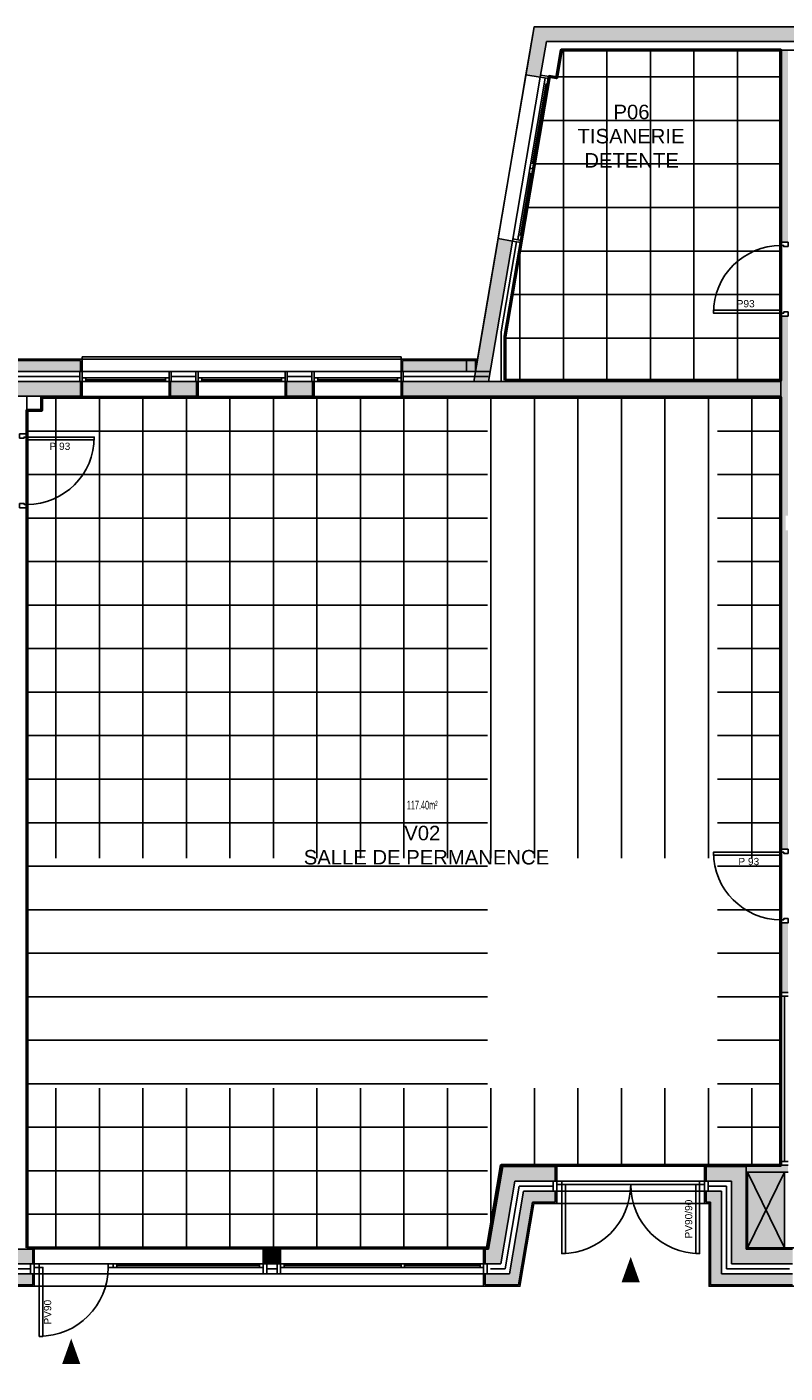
# Model space of a CAD drawing. Header units: millimetres. Extents: x -5134.9 to -5068.1, y -904.9 to -856.8.
# Tile 3 of 14: x -5119.4 to -5108.9, y -881 to -862.4. Entities that reach past the tile are written whole.
import ezdxf

# ---------------------------------------------------------------- set-up
doc = ezdxf.new("R2010")
doc.units = ezdxf.units.MM
doc.linetypes.add('CACHE', pattern=[9.525, 6.35, -3.175])
for name, color, linetype in [('D-CLDIST', 3, 'Continuous'), ('D-CLDOUB', 2, 'Continuous'), ('D-ISOLAT', 104, 'Continuous'), ('H-CLOISON', 20, 'Continuous'), ('H-FX PLAF 1', 91, 'Continuous'), ('H-PAROIS', 9, 'Continuous'), ('O-MENUISEXT', 1, 'Continuous'), ('O-MENUISINT', 6, 'Continuous'), ('P-PLAF. PLACO', 60, 'Continuous'), ('R-TEXTE2', 1, 'Continuous'), ('S-ELTVUS', 195, 'Continuous'), ('S-MACON', 4, 'Continuous'), ('T-TEXTE SURFACE', 31, 'Continuous'), ('V-ENDUIT', 3, 'Continuous'), ('V-ZINGUE', 15, 'Continuous')]:
    doc.layers.add(name, color=color, linetype=linetype)
doc.layers.add('SU-SURHAB', color=21, linetype='Continuous', lineweight=50, plot=False)
doc.layers.add('SU-SURHOB', color=225, linetype='Continuous', plot=False)
doc.styles.add('AAP Fort', font='swiss.ttf')
doc.styles.add('COTATION', font='arial.ttf', dxfattribs={"width": 0.6})
doc.linetypes.add('ISOLATION', pattern='A,0.00254,-2.54,[134,ltypeshp.shx,S=2.54,R=0,X=-2.54,Y=0],-5.08,[134,ltypeshp.shx,S=2.54,R=180,X=2.54,Y=0],-2.54', length=10.16254)

# ---------------------------------------------------------------- blocks, each defined once
blk = doc.blocks.new('Pext_90')
for points in [[(-7, 0), (-12, 0), (-12, 95), (-7, 95)], [(-102, -5), (-109, -5), (-109, 0), (-102, 0)], [(0, -5), (-7, -5), (-7, 0), (0, 0)]]:
    blk.add_lwpolyline(points, close=True)
blk.add_arc((-7, 0), 95, 90, 180)
blk = doc.blocks.new('Pext_140')
for points in [[(-197, 0), (-192, 0), (-192, 95), (-197, 95)], [(-7, 0), (-12, 0), (-12, 95), (-7, 95)], [(-204, -5), (-197, -5), (-197, 0), (-204, 0)], [(0, -5), (-7, -5), (-7, 0), (0, 0)]]:
    blk.add_lwpolyline(points, close=True)
for centre, start, end in [((-197, 0), 0, 90), ((-7, 0), 90, 180)]:
    blk.add_arc(centre, 95, start, end)
blk = doc.blocks.new('Pint_Cloison10_93')
for points in [[(-8.5, 0), (-4.5, 0), (-4.5, 93), (-8.5, 93)], [(-96, -10), (-102, -10), (-102, 0), (-97.5, 0), (-97.5, -4), (-96, -4)]]:
    blk.add_lwpolyline(points, close=True)
blk.add_lwpolyline([(0, -10), (-6, -10), (-6, -4), (-4.5, -4), (-4.5, 0), (0, 0), (0, -10)])
at = {"ltscale": 25}
blk.add_arc((-4.5, 0), 93, 90, 180, dxfattribs=at)

msp = doc.modelspace()

# ---------------------------------------------------------------- hatches: boundary and pattern name
at = {"layer": 'H-CLOISON'}
for points in [[(-5108.899, -862.75), (-5108.999, -862.75), (-5108.999, -865.4), (-5108.899, -865.4)], [(-5108.899, -866.42), (-5108.999, -866.42), (-5108.999, -867.32), (-5108.999, -867.42), (-5108.999, -867.486), (-5108.999, -867.52), (-5108.999, -873.766), (-5108.899, -873.766), (-5108.899, -869.37), (-5108.932, -869.37), (-5108.932, -869.17), (-5108.899, -869.17)], [(-5108.899, -874.786), (-5108.999, -874.786), (-5108.999, -875.744), (-5108.899, -875.744)], [(-5108.899, -878.224), (-5108.899, -878.124), (-5109.479, -878.124), (-5109.479, -878.224)]]:
    msp.add_hatch(color=256, dxfattribs=at).paths.add_polyline_path(points)
at = {"layer": 'H-PAROIS', "true_color": 0x002f5f}
msp.add_hatch(color=158, dxfattribs=at).paths.add_polyline_path([(-5112.403, -862.43), (-5112.515, -863.089), (-5112.318, -863.123), (-5112.234, -862.63), (-5108.789, -862.63), (-5108.789, -862.43)])
h = msp.add_hatch(color=158, dxfattribs=at)
h.dxf.hatch_style = 1
h.paths.add_polyline_path([(-5108.999, -867.52), (-5108.999, -867.32), (-5113.033, -867.32), (-5112.703, -865.383), (-5112.9, -865.349), (-5113.236, -867.32), (-5114.218, -867.32), (-5114.218, -867.52)])
h = msp.add_hatch(color=158, dxfattribs=at)
h.dxf.hatch_style = 1
h.paths.add_polyline_path([(-5118.658, -867.18), (-5118.658, -867.03), (-5120.618, -867.03), (-5120.618, -867.18)])
h = msp.add_hatch(color=158, dxfattribs=at)
h.dxf.hatch_style = 1
h.paths.add_polyline_path([(-5113.212, -867.18), (-5113.187, -867.03), (-5114.218, -867.03), (-5114.218, -867.18)])
h = msp.add_hatch(color=158, dxfattribs=at)
h.dxf.hatch_style = 1
h.paths.add_polyline_path([(-5118.658, -867.52), (-5118.658, -867.32), (-5120.618, -867.32), (-5120.618, -867.52)])
h = msp.add_hatch(color=158, dxfattribs=at)
h.dxf.hatch_style = 1
h.paths.add_polyline_path([(-5117.058, -867.52), (-5117.058, -867.32), (-5117.418, -867.32), (-5117.418, -867.52)])
h = msp.add_hatch(color=158, dxfattribs=at)
h.dxf.hatch_style = 1
h.paths.add_polyline_path([(-5115.458, -867.52), (-5115.458, -867.32), (-5115.818, -867.32), (-5115.818, -867.52)])
h = msp.add_hatch(color=158, dxfattribs=at)
h.dxf.hatch_style = 1
h.paths.add_polyline_path([(-5112.111, -878.144), (-5112.836, -878.144), (-5113.031, -879.286), (-5113.079, -879.286), (-5113.079, -879.386), (-5112.845, -879.386), (-5112.667, -878.344), (-5112.111, -878.344)])
h.paths.add_polyline_path([(-5112.111, -878.484), (-5112.141, -878.484), (-5112.549, -878.484), (-5112.703, -879.386), (-5112.551, -879.386), (-5112.423, -878.634), (-5112.111, -878.634)])
h.paths.add_polyline_path([(-5112.551, -879.386), (-5112.703, -879.386), (-5112.744, -879.626), (-5113.079, -879.626), (-5113.079, -879.776), (-5112.617, -879.776)])
h = msp.add_hatch(color=158, dxfattribs=at)
h.dxf.hatch_style = 1
h.paths.add_polyline_path([(-5109.479, -878.144), (-5110.031, -878.144), (-5110.031, -878.344), (-5109.679, -878.344), (-5109.679, -879.486), (-5108.839, -879.486), (-5108.839, -879.286), (-5109.479, -879.286)])
h = msp.add_hatch(color=158, dxfattribs=at)
h.dxf.hatch_style = 1
h.paths.add_polyline_path([(-5108.839, -879.626), (-5109.819, -879.626), (-5109.819, -878.484), (-5110.031, -878.484), (-5110.031, -878.634), (-5109.969, -878.634), (-5109.969, -879.776), (-5108.839, -879.776)])
h = msp.add_hatch(color=158, dxfattribs=at)
h.dxf.hatch_style = 1
h.paths.add_polyline_path([(-5119.319, -879.286), (-5120.267, -879.286), (-5120.262, -879.486), (-5119.319, -879.486)])
h = msp.add_hatch(color=158, dxfattribs=at)
h.dxf.hatch_style = 1
h.paths.add_polyline_path([(-5115.919, -879.286), (-5116.119, -879.286), (-5116.119, -879.486), (-5115.919, -879.486)])
h = msp.add_hatch(color=158, dxfattribs=at)
h.dxf.hatch_style = 1
h.paths.add_polyline_path([(-5112.845, -879.386), (-5113.079, -879.386), (-5113.079, -879.486), (-5113.049, -879.486), (-5112.862, -879.486)])
h = msp.add_hatch(color=158, dxfattribs=at)
h.dxf.hatch_style = 1
h.paths.add_polyline_path([(-5119.319, -879.626), (-5120.267, -879.626), (-5120.267, -879.776), (-5119.319, -879.776)])
at = {"layer": 'P-PLAF. PLACO'}
h = msp.add_hatch(color=253, dxfattribs=at)
h.dxf.hatch_style = 1
h.paths.add_polyline_path([(-5108.949, -878.224), (-5109.459, -878.224), (-5109.459, -879.266), (-5108.949, -879.266)])

# ---------------------------------------------------------------- linework, layer by layer
at = {"layer": 'D-CLDIST'}
for p, q in [((-5108.999, -862.75), (-5108.999, -865.4)), ((-5108.999, -866.42), (-5108.999, -867.32)), ((-5119.399, -867.52), (-5119.399, -867.72)), ((-5119.197, -867.52), (-5119.197, -867.72)), ((-5108.999, -867.52), (-5108.999, -873.766)), ((-5119.197, -867.72), (-5119.399, -867.72)), ((-5108.999, -874.786), (-5108.999, -875.744)), ((-5108.999, -875.744), (-5108.899, -875.744)), ((-5109.479, -878.124), (-5108.899, -878.124)), ((-5109.479, -878.224), (-5108.899, -878.224))]:
    msp.add_line(p, q, dxfattribs=at)
at = {"layer": 'D-CLDOUB'}
for p, q in [((-5108.819, -862.75), (-5112.031, -862.75)), ((-5112.585, -865.403), (-5112.806, -866.7)), ((-5118.638, -867.54), (-5118.638, -867.32)), ((-5117.438, -867.54), (-5117.438, -867.32)), ((-5117.038, -867.54), (-5117.038, -867.32)), ((-5115.838, -867.54), (-5115.838, -867.32)), ((-5115.438, -867.54), (-5115.438, -867.32)), ((-5114.238, -867.54), (-5114.238, -867.32)), ((-5112.806, -867.3), (-5108.999, -867.3)), ((-5118.638, -867.54), (-5119.197, -867.54)), ((-5117.438, -867.54), (-5117.038, -867.54)), ((-5115.838, -867.54), (-5115.438, -867.54)), ((-5114.238, -867.54), (-5108.999, -867.54)), ((-5112.853, -878.124), (-5113.048, -879.266)), ((-5112.853, -878.124), (-5112.091, -878.124)), ((-5112.091, -878.344), (-5112.091, -878.124)), ((-5110.051, -878.124), (-5109.479, -878.124)), ((-5110.051, -878.344), (-5110.051, -878.124)), ((-5109.459, -878.224), (-5109.459, -879.266)), ((-5119.299, -879.266), (-5119.399, -879.266)), ((-5119.299, -879.266), (-5119.299, -879.486)), ((-5113.099, -879.266), (-5113.048, -879.266)), ((-5113.099, -879.486), (-5113.099, -879.266)), ((-5109.459, -879.266), (-5108.819, -879.266))]:
    msp.add_line(p, q, dxfattribs=at)
msp.add_lwpolyline([(-5116.139, -879.486), (-5116.139, -879.266), (-5115.899, -879.266), (-5115.899, -879.486)], dxfattribs=at)
at = {"layer": 'D-ISOLAT', "color": 32, "linetype": 'ISOLATION', "ltscale": 0.5}
for p in [(-5112.644, -865.393), (-5112.856, -867.32)]:
    msp.add_line(p, (-5112.856, -866.636), dxfattribs=at)
at = {"layer": 'D-ISOLAT', "color": 32, "linetype": 'ISOLATION', "ltscale": 0.005}
for p, q in [((-5120.608, -867.25), (-5118.668, -867.25)), ((-5114.208, -867.25), (-5113.035, -867.25)), ((-5112.608, -878.414), (-5112.803, -879.556)), ((-5112.608, -878.414), (-5112.141, -878.414)), ((-5110.001, -878.414), (-5109.749, -878.414)), ((-5109.749, -878.414), (-5109.749, -879.556)), ((-5120.237, -879.556), (-5119.358, -879.555)), ((-5116.089, -879.556), (-5115.958, -879.556)), ((-5113.005, -879.556), (-5112.803, -879.556)), ((-5109.749, -879.556), (-5108.879, -879.556))]:
    msp.add_line(p, q, dxfattribs=at)
at = {"layer": 'D-ISOLAT', "color": 32, "linetype": 'ISOLATION', "ltscale": 0.7}
for p, q in [((-5117.408, -867.25), (-5117.068, -867.25)), ((-5115.808, -867.25), (-5115.468, -867.25))]:
    msp.add_line(p, q, dxfattribs=at)
at = {"layer": 'H-FX PLAF 1', "linetype": 'CACHE'}
for p, q in [((-5111.999, -867.3), (-5111.999, -862.75)), ((-5111.399, -867.3), (-5111.399, -862.75)), ((-5110.799, -867.3), (-5110.799, -862.75)), ((-5110.199, -867.3), (-5110.199, -862.75)), ((-5109.599, -867.3), (-5109.599, -862.75)), ((-5112.094, -863.12), (-5108.999, -863.12)), ((-5112.298, -863.72), (-5108.999, -863.72)), ((-5112.4, -864.32), (-5108.999, -864.32)), ((-5112.502, -864.92), (-5108.999, -864.92)), ((-5112.605, -865.52), (-5108.999, -865.52)), ((-5112.599, -867.3), (-5112.599, -865.485)), ((-5112.707, -866.12), (-5108.999, -866.12)), ((-5112.809, -866.72), (-5108.999, -866.72)), ((-5118.998, -867.54), (-5118.998, -879.266)), ((-5118.398, -867.54), (-5118.398, -879.266)), ((-5117.798, -867.54), (-5117.798, -879.266)), ((-5117.198, -867.54), (-5117.198, -879.266)), ((-5116.598, -867.54), (-5116.598, -879.266)), ((-5115.998, -867.54), (-5115.998, -879.266)), ((-5115.398, -867.54), (-5115.398, -879.266)), ((-5114.798, -867.54), (-5114.798, -879.266)), ((-5114.198, -867.54), (-5114.198, -879.266)), ((-5113.598, -867.54), (-5113.598, -879.266)), ((-5112.998, -867.54), (-5112.998, -878.973)), ((-5112.398, -867.54), (-5112.398, -878.124)), ((-5111.798, -867.54), (-5111.798, -878.124)), ((-5111.198, -867.54), (-5111.198, -878.124)), ((-5110.598, -867.54), (-5110.598, -878.124)), ((-5109.998, -867.54), (-5109.998, -878.124)), ((-5109.398, -867.54), (-5109.398, -878.124)), ((-5119.397, -868.003), (-5108.999, -868.003)), ((-5119.397, -868.603), (-5108.999, -868.603)), ((-5119.397, -869.203), (-5108.999, -869.203)), ((-5119.397, -869.803), (-5108.999, -869.803)), ((-5119.397, -870.403), (-5108.999, -870.403)), ((-5119.397, -871.003), (-5108.999, -871.003)), ((-5119.397, -871.603), (-5108.999, -871.603)), ((-5119.397, -872.203), (-5108.999, -872.203)), ((-5119.397, -872.803), (-5108.999, -872.803)), ((-5119.397, -873.403), (-5108.999, -873.403)), ((-5119.397, -874.003), (-5108.999, -874.003)), ((-5119.397, -874.603), (-5108.999, -874.603)), ((-5119.397, -875.203), (-5108.999, -875.203)), ((-5119.397, -875.803), (-5108.999, -875.803)), ((-5119.397, -876.403), (-5108.999, -876.403)), ((-5119.397, -877.003), (-5108.999, -877.003)), ((-5119.397, -877.603), (-5108.999, -877.603)), ((-5119.397, -878.203), (-5112.866, -878.203)), ((-5119.397, -878.803), (-5112.969, -878.803))]:
    msp.add_line(p, q, dxfattribs=at)
for points in [[(-5112.195, -863.113), (-5112.096, -863.13), (-5112.031, -862.75), (-5108.999, -862.75), (-5108.999, -867.3), (-5112.806, -867.3), (-5112.806, -866.7)], [(-5119.399, -879.266), (-5113.099, -879.266), (-5113.048, -879.266), (-5112.853, -878.124), (-5108.999, -878.124), (-5108.999, -867.54), (-5119.197, -867.54), (-5119.197, -867.72), (-5119.399, -867.72)]]:
    msp.add_lwpolyline(points, close=True, dxfattribs=at)
at = {"layer": 'O-MENUISEXT', "ltscale": 250}
for p, q in [((-5112.629, -865.365), (-5112.249, -863.135)), ((-5112.425, -864.314), (-5112.236, -863.208)), ((-5112.593, -865.3), (-5112.448, -864.452)), ((-5113.055, -879.486), (-5118.209, -879.486))]:
    msp.add_line(p, q, dxfattribs=at)
at = {"layer": 'O-MENUISEXT'}
for p, q in [((-5117.418, -867.18), (-5117.058, -867.18)), ((-5115.818, -867.18), (-5115.458, -867.18)), ((-5118.638, -867.27), (-5117.438, -867.27)), ((-5118.588, -867.295), (-5117.488, -867.295)), ((-5117.038, -867.27), (-5115.838, -867.27)), ((-5116.988, -867.295), (-5115.888, -867.295)), ((-5115.438, -867.27), (-5114.238, -867.27)), ((-5115.388, -867.295), (-5114.288, -867.295)), ((-5114.239, -879.536), (-5114.239, -879.486)), ((-5114.189, -879.536), (-5114.189, -879.486)), ((-5116.139, -879.536), (-5118.209, -879.536)), ((-5116.189, -879.511), (-5118.159, -879.511)), ((-5113.099, -879.536), (-5115.899, -879.536)), ((-5114.239, -879.511), (-5115.849, -879.511)), ((-5113.149, -879.511), (-5114.189, -879.511))]:
    msp.add_line(p, q, dxfattribs=at)
at = {"layer": 'O-MENUISEXT', "ltscale": 250}
for points in [[(-5112.703, -865.383), (-5112.318, -863.123), (-5112.2, -863.143), (-5112.585, -865.403)], [(-5112.313, -863.093), (-5112.318, -863.123), (-5112.2, -863.143), (-5112.195, -863.113)], [(-5112.473, -864.448), (-5112.461, -864.379), (-5112.412, -864.388), (-5112.424, -864.457)], [(-5112.461, -864.379), (-5112.449, -864.31), (-5112.4, -864.319), (-5112.412, -864.388)], [(-5112.703, -865.383), (-5112.698, -865.353), (-5112.58, -865.373), (-5112.585, -865.403)], [(-5112.629, -865.365), (-5112.617, -865.296), (-5112.568, -865.304), (-5112.58, -865.373)]]:
    msp.add_lwpolyline(points, close=True, dxfattribs=at)
at = {"layer": 'O-MENUISEXT'}
for points in [[(-5118.668, -867.18), (-5118.668, -867.32), (-5118.638, -867.32), (-5118.638, -867.18)], [(-5118.668, -867.18), (-5117.408, -867.18), (-5117.408, -867.32), (-5118.668, -867.32)], [(-5117.438, -867.18), (-5117.438, -867.32), (-5117.408, -867.32), (-5117.408, -867.18)], [(-5117.068, -867.18), (-5117.068, -867.32), (-5117.038, -867.32), (-5117.038, -867.18)], [(-5117.068, -867.18), (-5115.808, -867.18), (-5115.808, -867.32), (-5117.068, -867.32)], [(-5115.838, -867.18), (-5115.838, -867.32), (-5115.808, -867.32), (-5115.808, -867.18)], [(-5115.468, -867.18), (-5115.468, -867.32), (-5115.438, -867.32), (-5115.438, -867.18)], [(-5115.468, -867.18), (-5114.208, -867.18), (-5114.208, -867.32), (-5115.468, -867.32)], [(-5114.238, -867.18), (-5114.238, -867.32), (-5114.208, -867.32), (-5114.208, -867.18)], [(-5118.638, -867.27), (-5118.588, -867.27), (-5118.588, -867.32), (-5118.638, -867.32)], [(-5117.438, -867.27), (-5117.488, -867.27), (-5117.488, -867.32), (-5117.438, -867.32)], [(-5117.038, -867.27), (-5116.988, -867.27), (-5116.988, -867.32), (-5117.038, -867.32)], [(-5115.838, -867.27), (-5115.888, -867.27), (-5115.888, -867.32), (-5115.838, -867.32)], [(-5115.438, -867.27), (-5115.388, -867.27), (-5115.388, -867.32), (-5115.438, -867.32)], [(-5114.238, -867.27), (-5114.288, -867.27), (-5114.288, -867.32), (-5114.238, -867.32)], [(-5112.141, -878.344), (-5112.141, -878.484), (-5112.091, -878.484), (-5112.091, -878.344)], [(-5112.141, -878.344), (-5110.001, -878.344), (-5110.001, -878.484), (-5112.141, -878.484)], [(-5110.051, -878.344), (-5110.051, -878.484), (-5110.001, -878.484), (-5110.001, -878.344)], [(-5119.299, -879.626), (-5119.299, -879.486), (-5119.349, -879.486), (-5119.349, -879.626)], [(-5118.209, -879.486), (-5118.159, -879.486), (-5118.159, -879.536), (-5118.209, -879.536)], [(-5116.139, -879.536), (-5116.189, -879.536), (-5116.189, -879.486), (-5116.139, -879.486)], [(-5116.089, -879.626), (-5116.139, -879.626), (-5116.139, -879.486), (-5116.089, -879.486)], [(-5115.949, -879.626), (-5115.899, -879.626), (-5115.899, -879.486), (-5115.949, -879.486)], [(-5115.849, -879.536), (-5115.899, -879.536), (-5115.899, -879.486), (-5115.849, -879.486)], [(-5113.099, -879.536), (-5113.149, -879.536), (-5113.149, -879.486), (-5113.099, -879.486)], [(-5113.049, -879.626), (-5113.049, -879.486), (-5113.099, -879.486), (-5113.099, -879.626)]]:
    msp.add_lwpolyline(points, close=True, dxfattribs=at)
for points in [[(-5116.089, -879.626), (-5119.349, -879.626), (-5119.349, -879.486), (-5113.049, -879.486), (-5113.049, -879.626)], [(-5115.949, -879.626), (-5116.089, -879.626)], [(-5113.049, -879.626), (-5115.949, -879.626)]]:
    msp.add_lwpolyline(points, dxfattribs=at)
at = {"layer": 'O-MENUISINT'}
for p, q in [((-5108.999, -875.744), (-5108.999, -878.124)), ((-5108.999, -875.794), (-5108.899, -875.794)), ((-5108.949, -875.794), (-5108.949, -878.074)), ((-5108.999, -878.074), (-5108.899, -878.074)), ((-5109.459, -878.224), (-5108.949, -879.266)), ((-5108.949, -878.224), (-5109.459, -879.266)), ((-5108.949, -879.266), (-5108.949, -878.224))]:
    msp.add_line(p, q, dxfattribs=at)
at = {"layer": 'P-PLAF. PLACO', "color": 253}
msp.add_lwpolyline([(-5109.459, -878.224), (-5108.949, -878.224), (-5108.949, -879.266), (-5109.459, -879.266)], close=True, dxfattribs=at)
at = {"layer": 'R-TEXTE2'}
for points in [[(-5111.071, -879.389, 0, 0.25, 0), (-5111.071, -879.739, 0, 0, 0)], [(-5118.788, -880.517, 0, 0.25, 0), (-5118.788, -880.867, 0, 0, 0)]]:
    msp.add_lwpolyline(points, format="xyseb", dxfattribs=at)
at = {"layer": 'S-ELTVUS'}
for p, q in [((-5112.9, -865.349), (-5112.515, -863.089)), ((-5118.638, -867.01), (-5118.638, -866.98)), ((-5118.638, -866.98), (-5114.238, -866.98)), ((-5114.238, -867.01), (-5114.238, -866.98)), ((-5118.638, -867.54), (-5117.438, -867.54)), ((-5117.038, -867.54), (-5115.838, -867.54)), ((-5115.438, -867.54), (-5114.238, -867.54)), ((-5111.971, -878.394), (-5110.171, -878.394))]:
    msp.add_line(p, q, dxfattribs=at)
at = {"layer": 'S-MACON'}
for p, q in [((-5112.403, -862.43), (-5112.515, -863.089)), ((-5108.789, -862.43), (-5112.403, -862.43)), ((-5112.234, -862.63), (-5112.318, -863.123)), ((-5108.789, -862.63), (-5112.234, -862.63)), ((-5112.318, -863.123), (-5112.515, -863.089)), ((-5112.9, -865.349), (-5113.236, -867.32)), ((-5112.703, -865.383), (-5113.033, -867.32)), ((-5112.703, -865.383), (-5112.9, -865.349)), ((-5118.658, -867.03), (-5120.618, -867.03)), ((-5118.658, -867.18), (-5118.658, -867.03)), ((-5114.218, -867.03), (-5113.187, -867.03)), ((-5114.218, -867.18), (-5114.218, -867.03)), ((-5118.658, -867.18), (-5120.618, -867.18)), ((-5114.218, -867.18), (-5113.212, -867.18)), ((-5113.212, -867.18), (-5113.009, -867.18)), ((-5118.658, -867.32), (-5120.618, -867.32)), ((-5118.658, -867.52), (-5118.658, -867.32)), ((-5117.418, -867.52), (-5117.418, -867.32)), ((-5117.418, -867.32), (-5117.058, -867.32)), ((-5117.058, -867.52), (-5117.058, -867.32)), ((-5115.818, -867.52), (-5115.818, -867.32)), ((-5115.818, -867.32), (-5115.458, -867.32)), ((-5115.458, -867.52), (-5115.458, -867.32)), ((-5114.218, -867.32), (-5114.218, -867.32)), ((-5114.218, -867.32), (-5108.999, -867.32)), ((-5114.218, -867.52), (-5114.218, -867.32)), ((-5108.999, -867.32), (-5108.999, -867.52)), ((-5118.658, -867.52), (-5120.618, -867.52)), ((-5117.418, -867.52), (-5117.058, -867.52)), ((-5115.818, -867.52), (-5115.458, -867.52)), ((-5114.218, -867.52), (-5108.999, -867.52)), ((-5112.836, -878.144), (-5113.031, -879.286)), ((-5112.836, -878.144), (-5112.111, -878.144)), ((-5112.111, -878.344), (-5112.111, -878.144)), ((-5110.031, -878.144), (-5109.479, -878.144)), ((-5110.031, -878.344), (-5110.031, -878.144)), ((-5109.479, -878.144), (-5109.479, -879.286)), ((-5112.667, -878.344), (-5112.862, -879.486)), ((-5112.667, -878.344), (-5112.091, -878.344)), ((-5110.051, -878.344), (-5109.679, -878.344)), ((-5109.679, -878.344), (-5109.679, -879.486)), ((-5112.549, -878.484), (-5112.744, -879.626)), ((-5112.549, -878.484), (-5112.111, -878.484)), ((-5112.111, -878.484), (-5112.111, -878.634)), ((-5110.031, -878.484), (-5109.819, -878.484)), ((-5110.031, -878.484), (-5110.031, -878.634)), ((-5109.819, -878.484), (-5109.819, -879.626)), ((-5112.423, -878.634), (-5112.617, -879.776)), ((-5112.423, -878.634), (-5112.111, -878.634)), ((-5110.031, -878.634), (-5109.969, -878.634)), ((-5109.969, -878.634), (-5109.969, -879.776)), ((-5119.319, -879.286), (-5120.267, -879.286)), ((-5119.319, -879.286), (-5119.319, -879.486)), ((-5113.079, -879.286), (-5113.031, -879.286)), ((-5113.079, -879.486), (-5113.079, -879.286)), ((-5109.479, -879.286), (-5108.839, -879.286)), ((-5119.319, -879.486), (-5120.267, -879.486)), ((-5113.079, -879.486), (-5112.862, -879.486)), ((-5109.679, -879.486), (-5108.839, -879.486)), ((-5120.267, -879.626), (-5119.319, -879.626)), ((-5119.319, -879.626), (-5119.319, -879.776)), ((-5113.079, -879.626), (-5112.744, -879.626)), ((-5113.079, -879.626), (-5113.079, -879.776)), ((-5109.819, -879.626), (-5108.839, -879.626)), ((-5120.267, -879.776), (-5119.319, -879.776)), ((-5113.079, -879.776), (-5112.617, -879.776)), ((-5109.969, -879.776), (-5108.839, -879.776))]:
    msp.add_line(p, q, dxfattribs=at)
msp.add_lwpolyline([(-5116.119, -879.286), (-5115.919, -879.286), (-5115.919, -879.486), (-5116.119, -879.486)], close=True, dxfattribs=at)
at = {"layer": 'SU-SURHAB'}
for points in [[(-5112.806, -867.3), (-5108.999, -867.3), (-5108.999, -862.75), (-5112.031, -862.75), (-5112.096, -863.13), (-5112.195, -863.113), (-5112.806, -866.7), (-5112.806, -867.3)], [(-5119.399, -879.266), (-5113.099, -879.266), (-5113.048, -879.266), (-5112.853, -878.124), (-5108.999, -878.124), (-5108.999, -867.54), (-5118.998, -867.54), (-5119.197, -867.54), (-5119.197, -867.72), (-5119.399, -867.72)]]:
    msp.add_lwpolyline(points, close=True, dxfattribs=at)
at = {"layer": 'SU-SURHOB'}
for points in [[(-5103.488, -862.43), (-5112.403, -862.43), (-5113.183, -867.01), (-5132.728, -867.01)], [(-5132.728, -867.01), (-5134.884, -879.656), (-5129.609, -879.656), (-5129.406, -879.656), (-5129.146, -878.13), (-5127.233, -878.456), (-5127.462, -879.796), (-5112.6, -879.796), (-5112.406, -878.654), (-5109.989, -878.654), (-5109.989, -879.796), (-5097.428, -879.796)]]:
    msp.add_lwpolyline(points, dxfattribs=at)
at = {"layer": 'V-ENDUIT'}
for p, q in [((-5118.638, -867.01), (-5120.638, -867.01)), ((-5118.638, -867.18), (-5118.638, -867.01)), ((-5114.238, -867.01), (-5113.183, -867.01)), ((-5114.238, -867.18), (-5114.238, -867.01)), ((-5112.091, -878.484), (-5112.091, -878.654)), ((-5110.051, -878.484), (-5110.051, -878.654)), ((-5112.406, -878.654), (-5112.6, -879.796)), ((-5112.406, -878.654), (-5112.091, -878.654)), ((-5110.051, -878.654), (-5109.989, -878.654)), ((-5109.989, -878.654), (-5109.989, -879.796)), ((-5119.299, -879.626), (-5119.299, -879.796)), ((-5113.099, -879.626), (-5113.099, -879.796)), ((-5120.287, -879.796), (-5119.299, -879.796)), ((-5113.099, -879.796), (-5112.6, -879.796)), ((-5109.989, -879.796), (-5108.819, -879.796))]:
    msp.add_line(p, q, dxfattribs=at)
at = {"layer": 'V-ZINGUE'}
msp.add_line((-5113.337, -867.18), (-5113.337, -867.03), dxfattribs=at)
msp.add_lwpolyline([(-5113.337, -867.18), (-5113.212, -867.18), (-5113.212, -867.03), (-5113.337, -867.03)], close=True, dxfattribs=at)

# ---------------------------------------------------------------- block references
at = {"layer": 'O-MENUISEXT'}
for name, p, xscale, yscale, zscale, rotation in [('Pext_140', (-5110.051, -878.394), -0.009999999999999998, 0.009999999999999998, 0.009999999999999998, 180), ('Pext_90', (-5119.299, -879.536), 0.01, 0.01, 0.01, 179.9999999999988)]:
    msp.add_blockref(name, p, dxfattribs=dict(at, xscale=xscale, yscale=yscale, zscale=zscale, rotation=rotation))
at = {"layer": 'O-MENUISINT', "yscale": 0.009999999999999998, "zscale": 0.009999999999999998}
for p, xscale, rotation in [((-5108.999, -866.42), -0.01, 89.99999999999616), ((-5119.399, -868.04), -0.009999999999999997, 270.0000146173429), ((-5108.999, -873.766), 0.009999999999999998, 90.00000000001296)]:
    msp.add_blockref('Pint_Cloison10_93', p, dxfattribs=dict(at, xscale=xscale, rotation=rotation))

# ---------------------------------------------------------------- texts
at = {"layer": 'O-MENUISEXT', "char_height": 0.1, "width": 0.9, "attachment_point": 5, "rotation": 90, "style": 'AAP Fort'}
for s, insert in [('PV90/90', (-5110.271, -878.869)), ('PV90', (-5119.113, -880.153))]:
    msp.add_mtext(s, dxfattribs=dict(at, insert=insert))
at = {"layer": 'O-MENUISINT', "char_height": 0.1, "width": 1.60971, "attachment_point": 5, "style": 'AAP Fort'}
for s, insert in [('P93', (-5109.485, -866.247)), ('\\A1;P 93 ', (-5118.944, -868.213)), ('\\A1;P 93 ', (-5109.442, -873.939))]:
    msp.add_mtext(s, dxfattribs=dict(at, insert=insert))
at = {"layer": 'R-TEXTE2', "char_height": 0.2, "attachment_point": 4, "style": 'AAP Fort'}
for s, insert, width in [('\\pi0.61069;{\\fArial|b0|i0|c0|p34;P06\\P\\pi0.1154;TISANERIE\\P\\pi0.20838;DETENTE}', (-5111.919, -863.936), 1.68415), ('\\pi2.5217;V02\\P\\pi1.1356;SALLE DE PERMANENCE', (-5116.716, -873.714), 5.50683)]:
    msp.add_mtext(s, dxfattribs=dict(at, insert=insert, width=width))
at = {"layer": 'T-TEXTE SURFACE', "insert": (-5114.159, -873.101), "char_height": 0.12, "attachment_point": 1, "style": 'COTATION'}
msp.add_mtext('117.40m²', dxfattribs=at)

doc.saveas('drawing.dxf')
